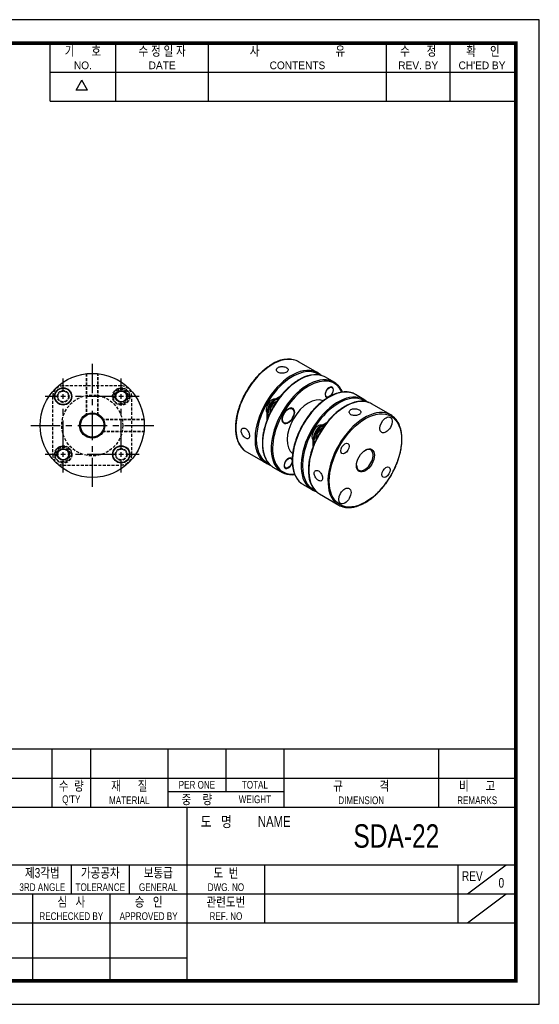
# Model space of a CAD drawing. Header units: millimetres. Extents: x 0 to 297, y 0 to 210.
# Tile 2 of 2: x 186 to 297, y 0 to 210. Entities that reach past the tile are written whole.
import ezdxf
from ezdxf.enums import TextEntityAlignment as Align

# ---------------------------------------------------------------- set-up
doc = ezdxf.new("R2010")
doc.units = ezdxf.units.MM
doc.header["$LTSCALE"] = 5
for name, pattern in [('CENTER', [2, 1.25, -0.25, 0.25, -0.25]), ('DASHED', [0.75, 0.5, -0.25]), ('HIDDEN2', [0.1875, 0.125, -0.0625])]:
    doc.linetypes.add(name, pattern=pattern)
doc.layers.get('0').update_dxf_attribs({"linetype": 'CONTINUOUS'})
for name, color, linetype in [('BM', 2, 'CONTINUOUS'), ('CT', 1, 'CENTER'), ('D', 7, 'CONTINUOUS'), ('HD', 4, 'DASHED')]:
    doc.layers.add(name, color=color, linetype=linetype)
doc.styles.get("Standard").update_dxf_attribs({"font": 'Gulim.ttf', "width": 0.8, "height": 3})

msp = doc.modelspace()

# ---------------------------------------------------------------- linework, layer by layer
for p, q in [((192.71392, 192.64074), (192.71392, 205)), ((206.72109, 192.64074), (206.72109, 205)), ((226.49591, 192.64074), (226.49591, 205)), ((264.39765, 192.64074), (264.39765, 205)), ((277.99284, 192.64074), (277.99284, 205)), ((192.71392, 198.82037), (291.58802, 198.82037)), ((198.25647, 194.97648), (199.49239, 197.11716)), ((200.72832, 194.97648), (199.49239, 197.11716)), ((200.72832, 194.97648), (198.25647, 194.97648)), ((192.71392, 192.64074), (291.58802, 192.64074)), ((292, 54.43705), (147.8086, 54.43705)), ((193.1259, 54.43705), (193.1259, 42.07779)), ((201.36541, 54.43705), (201.36541, 42.07779)), ((217.84443, 54.43705), (217.84443, 42.07779)), ((230.20369, 54.43705), (230.20369, 45.37359)), ((242.56295, 54.43705), (242.56295, 42.07779)), ((275.52098, 54.43705), (275.52098, 42.07779)), ((147.8086, 48.25742), (292, 48.25742)), ((217.84443, 45.37359), (242.56295, 45.37359)), ((147.8086, 42.07779), (292, 42.07779)), ((221.96418, 5), (221.96418, 42.07779)), ((147.8086, 29.71852), (292, 29.71852)), ((197.24565, 29.71852), (197.24565, 23.53889)), ((209.60492, 29.71852), (209.60492, 23.53889)), ((238.4432, 29.71852), (238.4432, 17.35926)), ((279.64074, 29.71852), (279.64074, 17.35926)), ((281.70061, 23.53889), (289.94012, 29.71852)), ((147.8086, 23.53889), (221.96418, 23.53889)), ((189.00615, 23.53889), (189.00615, 5)), ((205.48516, 23.53889), (205.48516, 5)), ((221.96418, 23.53889), (292, 23.53889)), ((281.70061, 17.35926), (289.94012, 23.53889)), ((147.8086, 17.35926), (292, 17.35926)), ((147.8086, 9.87984), (221.96418, 9.87984))]:
    msp.add_line(p, q)
msp.add_lwpolyline([(297, 210), (0, 210), (0, 0), (297, 0)], close=True)
msp.add_lwpolyline([(292, 205, 0.8, 0.8, 0), (5, 205, 0.8, 0.8, 0), (5, 5, 0.8, 0.8, 0), (292, 5, 0.8, 0.8, 0)], format="xyseb", close=True)
at = {"layer": 'BM', "linetype": 'Continuous'}
for p, q in [((249.79749, 134.68391), (245.69627, 137.05175)), ((250.59924, 134.09861), (250.4546, 134.18212)), ((253.26231, 132.6835), (251.42383, 133.74494)), ((252.80973, 131.55914), (252.56479, 131.70056)), ((240.5796, 129.01887), (241.89729, 129.77964)), ((240.5796, 129.01887), (240.79173, 128.89639)), ((240.79173, 128.89639), (241.54599, 129.33187)), ((251.41479, 129.7087), (251.65973, 129.56728)), ((259.62627, 129.00926), (257.7878, 130.07071)), ((260.42932, 128.42321), (260.28338, 128.50747)), ((238.98861, 124.73415), (238.98861, 126.26319)), ((238.98861, 126.26319), (239.20074, 126.14072)), ((239.20074, 125.26198), (239.20074, 126.14072)), ((244.35373, 127.03042), (244.05373, 127.20362)), ((265.35384, 125.70245), (261.25262, 128.07029)), ((242.30373, 124.17253), (242.60373, 123.99933)), ((250.40838, 123.34422), (251.7257, 124.10477)), ((250.40838, 123.34422), (250.62051, 123.22174)), ((250.5734, 123.43949), (250.41769, 123.52939)), ((250.62051, 123.22174), (251.37728, 123.65866)), ((248.66769, 120.4983), (248.81739, 120.41187)), ((248.81739, 120.58854), (249.02952, 120.46607)), ((248.81739, 119.06155), (248.81739, 120.58854)), ((249.02952, 119.58797), (249.02952, 120.46607)), ((234.59627, 117.82599), (238.69749, 115.45815)), ((244.05974, 116.40371), (243.81479, 116.54513)), ((239.4546, 115.12957), (239.64847, 115.01764)), ((240.32383, 114.51918), (242.16231, 113.45773)), ((242.66479, 114.55327), (242.90974, 114.41185)), ((246.6878, 110.84494), (248.52627, 109.7835)), ((249.28338, 109.45492), (249.4664, 109.34926)), ((250.15262, 108.84453), (254.25384, 106.47669))]:
    msp.add_line(p, q, dxfattribs=at)
for centre, radius in [((201.70488, 123.46869), 11.1), ((195.50921, 129.64738), 1.85), ((195.50921, 129.64738), 1.75), ((207.89206, 129.65588), 1.25), ((207.89206, 129.65588), 1.15), ((201.70488, 123.46869), 2.7), ((201.70488, 123.46869), 2.5), ((195.51769, 117.28151), 1.25), ((195.51769, 117.28151), 1.15), ((207.88356, 117.27302), 1.85), ((207.88356, 117.27302), 1.75)]:
    msp.add_circle(centre, radius, dxfattribs=at)
for centre, radius, start, end in [((243.42808, 131.58361), 5.977, 72.9727889, 124.4581668), ((249.15565, 128.2768), 5.977, 72.9727889, 124.4581668), ((253.73784, 113.53709), 5.96128, 175.4739955, 227.394295), ((244.43163, 118.92211), 5.97326, 252.9018807, 274.4187769)]:
    msp.add_arc(centre, radius, start, end, dxfattribs=at)
for centre, major_axis, start_param, end_param in [((240.14627, 127.43887), (-5.55, -9.61288), 3.227905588, 6.194014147), ((240.14627, 127.43887), (-5.55, -9.61288), 3.141592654, 3.227905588), ((244.24749, 125.07103), (5.55, 9.61288), 0.085529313, 3.052924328), ((244.38891, 124.98938), (-5.45, -9.43968), 3.099202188, 6.283185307), ((245.87383, 124.13206), (-5.55, -9.61288), 3.227905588, 6.194014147), ((244.24749, 125.07103), (5.55, 9.61288), 0, 0.085529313), ((244.24749, 125.07103), (5.55, 9.61288), 6.194541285, 6.283185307), ((247.71231, 123.07061), (5.55, 9.61288), 0.084955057, 3.052948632), ((247.85373, 122.98896), (-5.45, -9.43968), 2.757591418, 6.283185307), ((249.3296, 132.23357), (-1.125, -1.94856), 3.141592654, 3.611285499), ((245.87383, 124.13206), (-5.55, -9.61288), 3.141592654, 3.227905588), ((247.71231, 123.07061), (5.55, 9.61288), 0, 0.084955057), ((247.71231, 123.07061), (5.55, 9.61288), 6.194516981, 6.283185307), ((252.2378, 120.45783), (-5.55, -9.61288), 3.227493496, 6.193971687), ((254.07627, 119.39638), (5.55, 9.61288), 0.085529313, 3.052924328), ((252.23473, 130.56321), (0.625, 1.08253), 0, 3.643645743), ((252.23473, 130.56321), (0.625, 1.08253), 4.16522339, 6.283185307), ((252.2378, 120.45783), (-5.55, -9.61288), 3.141592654, 3.227493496), ((240.01391, 127.51529), (-0.875, -1.51554), 3.324126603, 6.092032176), ((240.5796, 127.18175), (-1.125, -1.94856), 3.926990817, 5.497787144), ((240.79173, 127.05928), (-1.125, -1.94856), 3.926990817, 5.497787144), ((240.79173, 127.06622), (-0.875, -1.51554), 3.742097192, 5.681230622), ((247.85373, 122.98896), (-3.25, -5.62917), 3.197621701, 6.226341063), ((254.21769, 119.31473), (-5.45, -9.43968), 3.099202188, 6.283185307), ((255.70262, 118.45741), (-5.55, -9.61288), 3.229903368, 6.201370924), ((254.07627, 119.39638), (5.55, 9.61288), 0, 0.085529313), ((254.07627, 119.39638), (5.55, 9.61288), 6.194541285, 6.283185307), ((259.15838, 126.55891), (-1.125, -1.94856), 3.141592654, 3.608269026), ((255.70262, 118.45741), (-5.55, -9.61288), 3.141592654, 3.229903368), ((259.80384, 116.08957), (5.55, 9.61288), 0.08894203, 3.059102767), ((259.80384, 116.08957), (5.55, 9.61288), 0, 0.08894203), ((259.80384, 116.08957), (5.55, 9.61288), 6.197264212, 6.283185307), ((249.84269, 121.84064), (-0.925, -1.60215), 3.24956671, 6.167848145), ((250.40838, 121.5071), (-1.125, -1.94856), 3.926990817, 5.497787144), ((250.62051, 121.38463), (-1.125, -1.94856), 3.926990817, 5.497787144), ((250.62051, 121.39156), (-0.875, -1.51554), 3.742567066, 5.680308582), ((240.14627, 127.43887), (-5.55, -9.61288), 6.194014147, 6.283185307), ((259.80384, 116.08957), (-1.25, -2.16506), 0, 3.887750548), ((244.24749, 125.07103), (5.55, 9.61288), 3.052924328, 3.226547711), ((244.38891, 124.98938), (-5.45, -9.43968), 0, 0.039360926), ((240.5796, 117.07813), (1.125, 1.94856), 2.635047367, 3.141592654), ((243.48474, 115.40778), (0.625, 1.08253), 0, 5.268115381), ((243.48474, 115.40778), (0.625, 1.08253), 5.758254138, 6.283185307), ((245.87383, 124.13206), (-5.55, -9.61288), 6.194014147, 6.283185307), ((247.71231, 123.07061), (5.55, 9.61288), 3.052948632, 3.227121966), ((247.85373, 122.98896), (-5.45, -9.43968), 0, 0.384392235), ((259.80384, 116.08957), (-1.25, -2.16506), 5.537027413, 6.283185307), ((252.2378, 120.45783), (-5.55, -9.61288), 6.193971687, 6.283185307), ((254.07627, 119.39638), (5.55, 9.61288), 3.052924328, 3.226547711), ((254.21769, 119.31473), (-5.45, -9.43968), 0, 0.039360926), ((250.40838, 111.40348), (1.125, 1.94856), 2.637179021, 3.141592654), ((255.70262, 118.45741), (-5.55, -9.61288), 6.201370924, 6.283185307), ((259.80384, 116.08957), (5.55, 9.61288), 3.059102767, 3.230338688)]:
    msp.add_ellipse(centre, major_axis=major_axis, ratio=0.577350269, start_param=start_param, end_param=end_param, dxfattribs=at)
for centre, major_axis in [((252.23473, 130.56321), (0.575, 0.99593)), ((243.47873, 125.51487), (0.925, 1.60215)), ((243.47873, 125.51487), (0.875, 1.51554)), ((259.94526, 116.00792), (-5.45, -9.43968)), ((264.32626, 123.58217), (-0.925, -1.60215)), ((255.57026, 118.53383), (0.625, 1.08253)), ((259.94526, 116.00792), (1.35, 2.33827)), ((243.48474, 115.40778), (0.575, 0.99593)), ((264.32026, 113.48201), (0.625, 1.08253)), ((255.57627, 108.42674), (-0.925, -1.60215))]:
    msp.add_ellipse(centre, major_axis=major_axis, ratio=0.577350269, dxfattribs=at)
for points, knots in [([(240.04627, 136.51189), (239.97716, 136.47151), (239.8071, 136.37172), (239.49884, 136.17691), (239.14573, 135.93524), (238.79176, 135.67423), (238.44148, 135.39696), (238.09457, 135.10335), (237.75198, 134.79417), (237.41433, 134.47003), (237.08231, 134.13161), (236.75657, 133.77959), (236.43777, 133.4147), (236.12654, 133.03769), (235.8235, 132.64931), (235.52926, 132.25037), (235.24441, 131.84167), (234.96952, 131.42404), (234.70514, 130.99833), (234.45181, 130.56539), (234.21004, 130.12612), (233.98032, 129.68138), (233.76311, 129.23209), (233.55887, 128.77915), (233.36799, 128.32347), (233.19089, 127.86598), (233.02792, 127.40758), (232.87941, 126.94921), (232.7457, 126.49178), (232.62704, 126.03621), (232.52371, 125.58342), (232.43592, 125.13432), (232.36388, 124.6898), (232.30775, 124.25077), (232.26768, 123.8181), (232.24376, 123.39266), (232.2361, 122.97533), (232.24472, 122.56694), (232.26966, 122.16833), (232.31091, 121.78033), (232.3684, 121.40376), (232.44207, 121.03942), (232.53179, 120.6881), (232.63739, 120.35055), (232.75867, 120.02754), (232.89536, 119.71978), (233.04717, 119.42798), (233.21375, 119.15273), (233.39459, 118.89491), (233.58971, 118.65407), (233.79683, 118.43441), (233.97532, 118.26661), (234.0764, 118.18822), (234.10875, 118.16324)], [0, 0, 0, 0, 0.010586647, 0.03066826, 0.050747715, 0.070824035, 0.090896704, 0.110965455, 0.13103021, 0.151091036, 0.171148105, 0.191201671, 0.211252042, 0.23129957, 0.251344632, 0.271387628, 0.291428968, 0.311469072, 0.331508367, 0.351547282, 0.37158625, 0.391625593, 0.411665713, 0.431707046, 0.451750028, 0.47179509, 0.491842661, 0.51189316, 0.531946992, 0.55200454, 0.572066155, 0.592132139, 0.612202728, 0.632278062, 0.652358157, 0.672442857, 0.692531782, 0.712624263, 0.73271926, 0.75281506, 0.772909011, 0.792998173, 0.813078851, 0.833146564, 0.853196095, 0.873221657, 0.893217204, 0.913176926, 0.9330959, 0.952970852, 0.972800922, 0.992588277, 1, 1, 1, 1]), ([(243.10221, 135.78026), (243.00365, 135.83717), (242.88678, 135.88739), (242.76131, 135.92644), (242.63587, 135.96548), (242.4984, 135.9944), (242.36017, 136.00996), (242.22135, 136.0256), (242.07794, 136.02815), (241.94166, 136.01637), (241.80499, 136.00454), (241.6717, 135.97791), (241.55293, 135.9379), (241.43467, 135.89805), (241.32753, 135.8438), (241.24048, 135.77956), (241.15384, 135.71562), (241.08471, 135.64003), (241.03872, 135.5596), (240.99265, 135.47901), (240.96855, 135.39138), (240.96833, 135.30484), (240.9681, 135.21782), (240.99203, 135.12956), (241.03818, 135.04832), (241.08434, 134.96705), (241.15405, 134.8906), (241.24151, 134.82595), (241.32853, 134.76165), (241.43552, 134.70726), (241.5536, 134.66718), (241.67137, 134.62721), (241.80338, 134.60035), (241.9388, 134.58802), (242.07478, 134.57564), (242.21793, 134.57752), (242.35657, 134.59245), (242.49579, 134.60745), (242.63432, 134.63599), (242.76064, 134.67483), (242.88666, 134.71358), (243.00403, 134.76365), (243.1029, 134.8205), (243.20125, 134.87705), (243.28402, 134.94187), (243.3444, 135.00993), (243.40479, 135.07801), (243.44446, 135.15121), (243.46024, 135.22445), (243.47611, 135.29809), (243.46826, 135.37385), (243.43731, 135.44656), (243.40629, 135.51946), (243.35117, 135.59137), (243.27649, 135.65706), (243.22691, 135.70066), (243.16808, 135.74223), (243.10221, 135.78026)], [0, 0, 0, 0, 0.05346156, 0.05346156, 0.05346156, 0.106908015, 0.106908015, 0.106908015, 0.1605812, 0.1605812, 0.1605812, 0.214419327, 0.214419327, 0.214419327, 0.268027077, 0.268027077, 0.268027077, 0.321372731, 0.321372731, 0.321372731, 0.374821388, 0.374821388, 0.374821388, 0.428569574, 0.428569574, 0.428569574, 0.482347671, 0.482347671, 0.482347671, 0.535840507, 0.535840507, 0.535840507, 0.589188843, 0.589188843, 0.589188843, 0.642760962, 0.642760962, 0.642760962, 0.696571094, 0.696571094, 0.696571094, 0.750253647, 0.750253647, 0.750253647, 0.803639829, 0.803639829, 0.803639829, 0.857025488, 0.857025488, 0.857025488, 0.910715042, 0.910715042, 0.910715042, 0.96455075, 0.96455075, 0.96455075, 1, 1, 1, 1]), ([(245.77383, 133.20508), (245.70472, 133.1647), (245.53466, 133.0649), (245.2264, 132.8701), (244.8733, 132.62843), (244.51932, 132.36742), (244.16905, 132.09015), (243.82213, 131.79653), (243.47955, 131.48736), (243.1419, 131.16322), (242.80988, 130.8248), (242.48414, 130.47278), (242.16534, 130.10789), (241.85411, 129.73088), (241.55107, 129.3425), (241.25683, 128.94356), (240.97198, 128.53486), (240.69709, 128.11723), (240.43271, 127.69152), (240.17938, 127.25858), (239.93761, 126.81931), (239.70789, 126.37457), (239.49068, 125.92528), (239.28643, 125.47234), (239.09556, 125.01666), (238.91845, 124.55916), (238.75548, 124.10077), (238.60698, 123.6424), (238.47326, 123.18497), (238.35461, 122.7294), (238.25127, 122.27661), (238.16349, 121.82751), (238.09145, 121.38299), (238.03532, 120.94396), (237.99524, 120.51129), (237.97133, 120.08585), (237.96366, 119.66852), (237.97229, 119.26012), (237.99723, 118.86152), (238.03847, 118.47352), (238.09597, 118.09695), (238.16964, 117.73261), (238.25935, 117.38129), (238.36495, 117.04374), (238.48623, 116.72073), (238.62293, 116.41297), (238.77473, 116.12117), (238.94132, 115.84592), (239.12215, 115.5881), (239.31727, 115.34726), (239.52439, 115.1276), (239.70288, 114.9598), (239.80396, 114.88141), (239.83632, 114.85643)], [0, 0, 0, 0, 0.010586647, 0.03066826, 0.050747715, 0.070824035, 0.090896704, 0.110965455, 0.13103021, 0.151091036, 0.171148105, 0.191201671, 0.211252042, 0.23129957, 0.251344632, 0.271387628, 0.291428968, 0.311469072, 0.331508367, 0.351547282, 0.37158625, 0.391625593, 0.411665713, 0.431707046, 0.451750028, 0.47179509, 0.491842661, 0.51189316, 0.531946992, 0.55200454, 0.572066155, 0.592132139, 0.612202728, 0.632278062, 0.652358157, 0.672442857, 0.692531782, 0.712624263, 0.73271926, 0.75281506, 0.772909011, 0.792998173, 0.813078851, 0.833146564, 0.853196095, 0.873221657, 0.893217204, 0.913176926, 0.9330959, 0.952970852, 0.972800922, 0.992588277, 1, 1, 1, 1]), ([(250.5163, 134.14948), (250.49595, 134.16855), (250.42079, 134.23717), (250.34666, 134.29757), (250.28258, 134.34932)], [0.98439118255, 0.98439118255, 0.98439118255, 0.98439118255, 0.98862036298, 1, 1, 1, 1]), ([(255.05973, 130.5692), (255.028, 130.64318), (254.94871, 130.81759), (254.81141, 131.0815), (254.64483, 131.35675), (254.46399, 131.61458), (254.26888, 131.85541), (254.06175, 132.0751), (253.88242, 132.24361), (253.78053, 132.3226), (253.7472, 132.34832)], [0.8587363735, 0.8587363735, 0.8587363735, 0.8587363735, 0.8730274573, 0.8930185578, 0.912973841, 0.9328883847, 0.9527589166, 0.972584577, 0.9923675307, 1, 1, 1, 1]), ([(257.27238, 130.31654), (257.2031, 130.34396), (257.05842, 130.40057), (256.79415, 130.47685), (256.49899, 130.54109), (256.19257, 130.58484), (255.87865, 130.60781), (255.55699, 130.60995), (255.22848, 130.59119), (254.89375, 130.55155), (254.55351, 130.49108), (254.20852, 130.40989), (253.85951, 130.30814), (253.50724, 130.18608), (253.15247, 130.04396), (252.79594, 129.88211), (252.43841, 129.7009), (252.08061, 129.50072), (251.72328, 129.28202), (251.36716, 129.04528), (251.01294, 128.791), (250.66135, 128.51972), (250.31309, 128.23202), (249.96884, 127.9285), (249.6293, 127.60978), (249.29513, 127.27652), (248.96701, 126.92942), (248.64559, 126.56917), (248.3315, 126.19652), (248.02538, 125.81223), (247.72784, 125.41708), (247.43947, 125.01187), (247.16085, 124.59742), (246.89255, 124.17458), (246.6351, 123.7442), (246.38902, 123.30715), (246.15482, 122.86432), (245.93296, 122.4166), (245.7239, 121.96489), (245.52807, 121.51011), (245.34586, 121.05318), (245.17766, 120.595), (245.0238, 120.13651), (244.88462, 119.67863), (244.7604, 119.22227), (244.65141, 118.76836), (244.55788, 118.3178), (244.48004, 117.87149), (244.41804, 117.43034), (244.37205, 116.99523), (244.34219, 116.56704), (244.32855, 116.14662), (244.33118, 115.73485), (244.35013, 115.33255), (244.38539, 114.94056), (244.43692, 114.55969), (244.50466, 114.19077), (244.58849, 113.83457), (244.68828, 113.49188), (244.80383, 113.16344), (244.93489, 112.84999), (245.08118, 112.55225), (245.24239, 112.27084), (245.41801, 112.00657), (245.60806, 111.75933), (245.81035, 111.5322), (246.01187, 111.33467), (246.13679, 111.23286), (246.19979, 111.18197)], [0, 0, 0, 0, 0.010306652, 0.025366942, 0.040448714, 0.055558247, 0.07069939, 0.08587354, 0.101079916, 0.11631603, 0.131578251, 0.146862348, 0.162163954, 0.177478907, 0.192803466, 0.208134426, 0.223469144, 0.238805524, 0.254141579, 0.269476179, 0.284808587, 0.300138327, 0.315465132, 0.330788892, 0.346109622, 0.361427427, 0.376742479, 0.392055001, 0.40736525, 0.422673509, 0.437980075, 0.453285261, 0.468589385, 0.483892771, 0.499195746, 0.51449864, 0.529801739, 0.545105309, 0.560409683, 0.575715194, 0.591022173, 0.606330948, 0.621641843, 0.636955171, 0.652271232, 0.667590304, 0.682912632, 0.698238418, 0.713567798, 0.728900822, 0.744237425, 0.759577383, 0.774920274, 0.790265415, 0.8056118, 0.820957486, 0.836300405, 0.85163795, 0.866966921, 0.882283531, 0.897583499, 0.912862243, 0.92811521, 0.943338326, 0.958528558, 0.97368451, 0.988806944, 1, 1, 1, 1]), ([(260.7224, 128.32233), (260.64511, 128.35213), (260.49343, 128.40986), (260.22091, 128.486), (259.92448, 128.54752), (259.61699, 128.58859), (259.30204, 128.60885), (258.97945, 128.60827), (258.65009, 128.5868), (258.3146, 128.54444), (257.9737, 128.48127), (257.62814, 128.39739), (257.27867, 128.29299), (256.92603, 128.1683), (256.57099, 128.0236), (256.21429, 127.85921), (255.85668, 127.6755), (255.4989, 127.47289), (255.14169, 127.25181), (254.78577, 127.01276), (254.43186, 126.75624), (254.08066, 126.48279), (253.73288, 126.193), (253.38921, 125.88746), (253.05032, 125.56681), (252.71691, 125.23171), (252.38962, 124.88286), (252.06912, 124.52096), (251.75603, 124.14675), (251.45099, 123.761), (251.15461, 123.3645), (250.86748, 122.95804), (250.59017, 122.54245), (250.32325, 122.11858), (250.06725, 121.68728), (249.82269, 121.24943), (249.59007, 120.80591), (249.36985, 120.35762), (249.16249, 119.90546), (248.96841, 119.45035), (248.788, 118.9932), (248.62164, 118.53493), (248.46968, 118.07647), (248.33242, 117.61873), (248.21017, 117.16264), (248.10318, 116.70911), (248.01169, 116.25907), (247.93589, 115.81332), (247.87598, 115.37315), (247.83206, 114.93797), (247.80488, 114.5216), (247.79583, 114.20378), (247.79526, 114.04705), (247.79515, 114.0075)], [0, 0, 0, 0, 0.014987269, 0.03470409, 0.054450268, 0.074233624, 0.094058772, 0.113927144, 0.133837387, 0.153786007, 0.17376811, 0.193778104, 0.213810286, 0.233859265, 0.253920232, 0.273989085, 0.294062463, 0.314137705, 0.334212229, 0.354284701, 0.374354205, 0.394420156, 0.414482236, 0.434540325, 0.45459446, 0.47464479, 0.494691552, 0.514735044, 0.534775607, 0.554813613, 0.574849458, 0.594883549, 0.614916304, 0.634948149, 0.654979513, 0.675010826, 0.695042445, 0.715074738, 0.735108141, 0.755143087, 0.775180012, 0.795219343, 0.815261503, 0.8353069, 0.855355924, 0.875408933, 0.895466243, 0.915528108, 0.935594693, 0.955666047, 0.975742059, 0.994763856, 1, 1, 1, 1]), ([(260.34509, 128.47483), (260.32473, 128.4939), (260.24957, 128.56252), (260.17545, 128.62292), (260.11136, 128.67467)], [0.98439118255, 0.98439118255, 0.98439118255, 0.98439118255, 0.98862036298, 1, 1, 1, 1]), ([(256.85606, 125.75922), (256.95462, 125.70231), (257.07151, 125.65672), (257.19698, 125.62586), (257.32244, 125.59501), (257.45992, 125.57798), (257.59818, 125.57525), (257.737, 125.57251), (257.88042, 125.58404), (258.01671, 125.60788), (258.15337, 125.63178), (258.28664, 125.66867), (258.4054, 125.71478), (258.52365, 125.76068), (258.63077, 125.81697), (258.71781, 125.87883), (258.80444, 125.94041), (258.87357, 126.00921), (258.91955, 126.0801), (258.96562, 126.15114), (258.98972, 126.22626), (258.98994, 126.30033), (258.99016, 126.3748), (258.96622, 126.45031), (258.92007, 126.52165), (258.8739, 126.59301), (258.80419, 126.66222), (258.71671, 126.72405), (258.6297, 126.78556), (258.5227, 126.84147), (258.40463, 126.88703), (258.28687, 126.93247), (258.15488, 126.96884), (258.01948, 126.99244), (257.88351, 127.01615), (257.74037, 127.0276), (257.60175, 127.02482), (257.46252, 127.02202), (257.32399, 127.00473), (257.19766, 126.97345), (257.07163, 126.94225), (256.95425, 126.89621), (256.85536, 126.83882), (256.75701, 126.78175), (256.67424, 126.71188), (256.61385, 126.63536), (256.55347, 126.55884), (256.5138, 126.4736), (256.49802, 126.38749), (256.48216, 126.3009), (256.49001, 126.21109), (256.52095, 126.12646), (256.55197, 126.04162), (256.60708, 125.95968), (256.68176, 125.88826), (256.73134, 125.84084), (256.79018, 125.79725), (256.85606, 125.75922)], [0, 0, 0, 0, 0.053465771, 0.053465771, 0.053465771, 0.106916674, 0.106916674, 0.106916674, 0.160590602, 0.160590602, 0.160590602, 0.214423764, 0.214423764, 0.214423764, 0.26802553, 0.26802553, 0.26802553, 0.321369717, 0.321369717, 0.321369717, 0.374822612, 0.374822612, 0.374822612, 0.428576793, 0.428576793, 0.428576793, 0.482356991, 0.482356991, 0.482356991, 0.535846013, 0.535846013, 0.535846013, 0.58918836, 0.58918836, 0.58918836, 0.642758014, 0.642758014, 0.642758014, 0.696571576, 0.696571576, 0.696571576, 0.750260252, 0.750260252, 0.750260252, 0.803649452, 0.803649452, 0.803649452, 0.857032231, 0.857032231, 0.857032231, 0.910715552, 0.910715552, 0.910715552, 0.964547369, 0.964547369, 0.964547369, 1, 1, 1, 1]), ([(254.78638, 106.22281), (254.79821, 106.21775), (254.89423, 106.17681), (255.10263, 106.11114), (255.39194, 106.03593), (255.69438, 105.98197), (256.00418, 105.94852), (256.32214, 105.93591), (256.64726, 105.94417), (256.97896, 105.97332), (257.31652, 106.02333), (257.65922, 106.09413), (258.0063, 106.18557), (258.35703, 106.29746), (258.71064, 106.42954), (259.06638, 106.58151), (259.4235, 106.75304), (259.78125, 106.94375), (260.13891, 107.1532), (260.49573, 107.38094), (260.85099, 107.62647), (261.20399, 107.88928), (261.55401, 108.1688), (261.90036, 108.46445), (262.24236, 108.77561), (262.57931, 109.10165), (262.91055, 109.44188), (263.23542, 109.79561), (263.55327, 110.16212), (263.86347, 110.54066), (264.1654, 110.93045), (264.45845, 111.33071), (264.74204, 111.74062), (265.01559, 112.15935), (265.27856, 112.58605), (265.53042, 113.01986), (265.77065, 113.4599), (265.99877, 113.90528), (266.21431, 114.35509), (266.41684, 114.80844), (266.60594, 115.26441), (266.78123, 115.72208), (266.94234, 116.18052), (267.08893, 116.63882), (267.22071, 117.09606), (267.33738, 117.55132), (267.43871, 118.00368), (267.52445, 118.45224), (267.59443, 118.89609), (267.64848, 119.33435), (267.68646, 119.76612), (267.70826, 120.19055), (267.71381, 120.60677), (267.70306, 121.01394), (267.676, 121.41121), (267.63264, 121.79777), (267.57303, 122.17279), (267.49727, 122.53548), (267.40547, 122.88506), (267.29782, 123.22075), (267.17452, 123.54182), (267.03584, 123.84755), (266.88209, 124.13722), (266.71362, 124.41026), (266.53095, 124.6658), (266.33405, 124.90433), (266.12523, 125.12144), (265.94973, 125.2837), (265.85211, 125.35799), (265.82453, 125.3789)], [0, 0, 0, 0, 0.001782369, 0.016832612, 0.031900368, 0.046993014, 0.062115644, 0.077270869, 0.092458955, 0.107678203, 0.122925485, 0.13819681, 0.153487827, 0.168794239, 0.184112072, 0.199437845, 0.214768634, 0.230102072, 0.245436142, 0.260769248, 0.276100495, 0.291429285, 0.306755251, 0.322078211, 0.33739812, 0.352715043, 0.368029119, 0.383340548, 0.398649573, 0.413956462, 0.429261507, 0.444565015, 0.4598673, 0.475168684, 0.490469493, 0.505770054, 0.521070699, 0.536371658, 0.551673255, 0.566975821, 0.582279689, 0.597585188, 0.612892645, 0.628202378, 0.643514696, 0.658829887, 0.674148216, 0.689469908, 0.704795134, 0.720123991, 0.735456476, 0.75079245, 0.766131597, 0.781473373, 0.796816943, 0.812160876, 0.827503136, 0.842841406, 0.858172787, 0.87349378, 0.888800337, 0.904087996, 0.91935214, 0.934588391, 0.94979312, 0.964964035, 0.980100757, 0.995205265, 1, 1, 1, 1]), ([(234.39944, 122.78906), (234.30087, 122.84597), (234.19895, 122.88292), (234.10243, 122.89706), (234.00592, 122.9112), (233.91219, 122.90296), (233.82965, 122.87353), (233.74677, 122.84398), (233.67293, 122.79227), (233.61508, 122.72314), (233.55708, 122.65383), (233.51361, 122.56508), (233.48899, 122.46463), (233.46448, 122.36461), (233.458, 122.25021), (233.47022, 122.13105), (233.48237, 122.01243), (233.51337, 121.88583), (233.56012, 121.7614), (233.60698, 121.63671), (233.6709, 121.51076), (233.74582, 121.39332), (233.82114, 121.27523), (233.90962, 121.16246), (234.0031, 121.06379), (234.09662, 120.9651), (234.19771, 120.87777), (234.29744, 120.80886), (234.39664, 120.74032), (234.49723, 120.68811), (234.59094, 120.65661), (234.68441, 120.6252), (234.77363, 120.61353), (234.85195, 120.62287), (234.9306, 120.63226), (235.00047, 120.66311), (235.05677, 120.71342), (235.11332, 120.76395), (235.15778, 120.83555), (235.18721, 120.92278), (235.21656, 121.0098), (235.23179, 121.11482), (235.23189, 121.22924), (235.23199, 121.34304), (235.21713, 121.46928), (235.18827, 121.59732), (235.15942, 121.72536), (235.11576, 121.8587), (235.06015, 121.98604), (235.00422, 122.11407), (234.93463, 122.23953), (234.85613, 122.35161), (234.77744, 122.46398), (234.68756, 122.56599), (234.59332, 122.64871), (234.53074, 122.70363), (234.46532, 122.75102), (234.39944, 122.78906)], [0, 0, 0, 0, 0.053465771, 0.053465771, 0.053465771, 0.106916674, 0.106916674, 0.106916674, 0.160590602, 0.160590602, 0.160590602, 0.214423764, 0.214423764, 0.214423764, 0.26802553, 0.26802553, 0.26802553, 0.321369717, 0.321369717, 0.321369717, 0.374822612, 0.374822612, 0.374822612, 0.428576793, 0.428576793, 0.428576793, 0.482356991, 0.482356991, 0.482356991, 0.535846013, 0.535846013, 0.535846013, 0.58918836, 0.58918836, 0.58918836, 0.642758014, 0.642758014, 0.642758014, 0.696571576, 0.696571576, 0.696571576, 0.750260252, 0.750260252, 0.750260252, 0.803649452, 0.803649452, 0.803649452, 0.857032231, 0.857032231, 0.857032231, 0.910715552, 0.910715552, 0.910715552, 0.964547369, 0.964547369, 0.964547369, 1, 1, 1, 1]), ([(239.20698, 115.21456), (239.27841, 115.18626), (239.35933, 115.15458), (239.44677, 115.12561), (239.46906, 115.1185)], [0, 0, 0, 0, 0.01062173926, 0.01418794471, 0.01418794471, 0.01418794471, 0.01418794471]), ([(249.95673, 111.7268), (250.05529, 111.66989), (250.15318, 111.63062), (250.24261, 111.61238), (250.33201, 111.59415), (250.41544, 111.59643), (250.48687, 111.61944), (250.55859, 111.64254), (250.62023, 111.6872), (250.66765, 111.75029), (250.7152, 111.81356), (250.7498, 111.89717), (250.76915, 111.99458), (250.78843, 112.09158), (250.79314, 112.20496), (250.78299, 112.32533), (250.77288, 112.44513), (250.74776, 112.57513), (250.70926, 112.70433), (250.67069, 112.8338), (250.6176, 112.966), (250.55349, 113.08968), (250.48904, 113.21403), (250.41162, 113.33318), (250.32673, 113.43679), (250.2418, 113.54044), (250.14698, 113.63139), (250.04969, 113.70171), (249.9529, 113.77166), (249.85098, 113.82312), (249.75251, 113.85188), (249.65429, 113.88056), (249.55682, 113.88748), (249.46872, 113.87249), (249.38025, 113.85744), (249.29883, 113.81991), (249.23201, 113.76352), (249.1649, 113.70689), (249.11071, 113.62966), (249.07473, 113.53865), (249.03885, 113.44786), (249.02013, 113.34084), (249.02049, 113.2267), (249.02085, 113.11316), (249.04007, 112.98946), (249.07624, 112.86565), (249.11241, 112.74183), (249.16648, 112.6145), (249.23325, 112.49361), (249.30038, 112.37204), (249.38217, 112.2536), (249.47099, 112.14747), (249.56004, 112.04107), (249.6586, 111.94407), (249.75782, 111.86422), (249.82369, 111.81121), (249.89085, 111.76483), (249.95673, 111.7268)], [0, 0, 0, 0, 0.05346156, 0.05346156, 0.05346156, 0.106908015, 0.106908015, 0.106908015, 0.1605812, 0.1605812, 0.1605812, 0.214419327, 0.214419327, 0.214419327, 0.268027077, 0.268027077, 0.268027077, 0.321372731, 0.321372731, 0.321372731, 0.374821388, 0.374821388, 0.374821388, 0.428569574, 0.428569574, 0.428569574, 0.482347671, 0.482347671, 0.482347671, 0.535840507, 0.535840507, 0.535840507, 0.589188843, 0.589188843, 0.589188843, 0.642760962, 0.642760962, 0.642760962, 0.696571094, 0.696571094, 0.696571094, 0.750253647, 0.750253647, 0.750253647, 0.803639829, 0.803639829, 0.803639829, 0.857025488, 0.857025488, 0.857025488, 0.910715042, 0.910715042, 0.910715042, 0.96455075, 0.96455075, 0.96455075, 1, 1, 1, 1]), ([(249.03577, 109.53991), (249.10719, 109.51161), (249.18812, 109.47993), (249.27556, 109.45096), (249.29785, 109.44385)], [0, 0, 0, 0, 0.01062173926, 0.01418794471, 0.01418794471, 0.01418794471, 0.01418794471])]:
    msp.add_open_spline(points, degree=3, knots=knots, dxfattribs=at)
at = {"layer": 'CT'}
for p, q in [((201.70488, 136.56869), (201.70488, 110.36869)), ((195.51769, 130.65586), (195.51769, 133.49736)), ((207.89206, 130.65586), (207.89206, 133.50588)), ((194.51773, 129.64738), (191.65921, 129.64738)), ((196.01769, 129.64738), (195.01769, 129.64738)), ((195.51769, 129.14738), (195.51769, 130.14738)), ((195.51769, 118.28151), (195.51769, 128.65586)), ((206.8921, 129.64738), (196.51766, 129.64738)), ((208.39206, 129.64738), (207.39206, 129.64738)), ((207.89206, 129.14738), (207.89206, 130.14738)), ((207.89206, 118.28151), (207.89206, 128.65586)), ((211.74204, 129.64738), (208.89203, 129.64738)), ((188.60488, 123.46869), (214.80488, 123.46869)), ((195.51769, 116.77302), (195.51769, 117.77302)), ((207.89206, 116.77302), (207.89206, 117.77302)), ((194.51773, 117.27302), (191.66771, 117.27302)), ((196.01769, 117.27302), (195.01769, 117.27302)), ((195.51769, 113.43151), (195.51769, 116.28151)), ((206.8921, 117.27302), (196.51766, 117.27302)), ((208.39206, 117.27302), (207.39206, 117.27302)), ((207.89206, 113.42304), (207.89206, 116.28151)), ((211.73356, 117.27302), (208.89203, 117.27302))]:
    msp.add_line(p, q, dxfattribs=at)
at = {"layer": 'HD', "linetype": 'HIDDEN2'}
for p, q in [((200.42455, 134.49461), (200.42455, 125.61596)), ((200.47367, 134.50066), (200.47367, 125.64687)), ((202.92455, 125.65334), (202.92455, 134.50193)), ((202.97367, 125.6228), (202.97367, 134.49594)), ((207.89206, 131.89738), (195.51769, 131.89738)), ((193.26769, 129.64738), (193.26769, 117.27302)), ((210.14206, 117.27302), (210.14206, 129.64738)), ((212.73212, 124.73748), (203.85898, 124.73748)), ((212.73812, 124.68836), (203.88953, 124.68836)), ((203.85215, 122.18836), (212.73079, 122.18836)), ((203.88305, 122.23748), (212.73684, 122.23748)), ((195.51769, 115.02302), (207.89206, 115.02302))]:
    msp.add_line(p, q, dxfattribs=at)
for centre, radius in [((195.50921, 129.64738), 1.25), ((195.50921, 129.64738), 1.15), ((207.89206, 129.65588), 1.85), ((207.89206, 129.65588), 1.75), ((201.70488, 123.46869), 6.5), ((195.51769, 117.28151), 1.85), ((195.51769, 117.28151), 1.75), ((207.88356, 117.27302), 1.25), ((207.88356, 117.27302), 1.15)]:
    msp.add_circle(centre, radius, dxfattribs=at)
for centre, radius, start, end in [((195.51769, 129.64738), 2.25, 90, 180), ((207.89206, 129.65588), 1.5, 255, 195), ((207.89206, 129.64738), 2.25, 0, 90), ((195.51769, 117.28151), 1.5, 255, 195), ((195.51769, 117.27302), 2.25, 180, 270), ((207.89206, 117.27302), 2.25, 270, 0)]:
    msp.add_arc(centre, radius, start, end, dxfattribs=at)

# ---------------------------------------------------------------- texts
at = {"layer": 'D', "width": 0.8}
for s, height, p in [('기      호', 2.059877, (199.71751, 203.3521)), ('수 정 일 자', 2.059877, (216.6085, 203.3521)), ('사                           유', 2.0598771, (245.44678, 203.3521)), ('수      정', 2.059877, (271.19524, 203.3521)), ('확     인', 2.059877, (284.99642, 203.3521)), ('수  량', 2.059877, (197.24565, 46.60952)), ('재      질', 2.059877, (209.60492, 46.60952)), ('PER ONE', 1.647902, (224.02406, 46.8155)), ('TOTAL', 1.647902, (236.38332, 46.8155)), ('규             격', 2.0598771, (259.04197, 46.60952)), ('비      고', 2.059877, (283.76049, 46.60952)), ("Q'TY", 1.647902, (197.24565, 43.5197)), ('MATERIAL', 1.647902, (209.60492, 43.5197)), ('중    량', 2.059877, (224.02406, 43.72569)), ('WEIGHT', 1.647902, (236.38332, 43.72569)), ('DIMENSION', 1.647902, (259.04197, 43.5197)), ('REMARKS', 1.647902, (283.76049, 43.5197)), ('도   명', 2.307062, (228.14381, 38.98797)), ('NAME', 2.307062, (240.50307, 38.98797)), ('SDA-22', 5, (266.52795, 35.89816)), ('제3각법', 2.059877, (191.06602, 28.07062)), ('가공공차', 2.059877, (203.42529, 28.07062)), ('보통급', 2.059877, (215.78455, 28.07062)), ('도  번', 2.059877, (230.20369, 28.07062)), ('REV', 2.059877, (282.73055, 27.34967)), ('3RD ANGLE', 1.647902, (191.06602, 24.98081)), ('TOLERANCE', 1.647902, (203.42529, 24.98081)), ('GENERAL', 1.647902, (215.78455, 24.98081)), ('DWG. NO', 1.647902, (230.20369, 24.98081)), ('0', 2.05988, (288.91018, 25.90775)), ('심   사', 2.059877, (197.24565, 21.89099)), ('승   인', 2.059877, (213.72467, 21.89099)), ('관련도번', 2.059877, (230.20369, 21.89099)), ('REF. NO', 1.647902, (230.20369, 18.80118))]:
    msp.add_text(s, height=height, dxfattribs=at).set_placement(p, align=Align.MIDDLE)
at = {"layer": 'D'}
for s, p in [('NO.', (199.71751, 200.26228)), ('DATE', (216.6085, 200.26228)), ('CONTENTS', (245.44678, 200.26228)), ('REV. BY', (271.19524, 200.26228)), ("CH'ED BY", (284.79043, 200.26228))]:
    msp.add_text(s, height=1.647902, dxfattribs=at).set_placement(p, align=Align.MIDDLE)
at = {"layer": 'D', "width": 0.8}
for s, p in [('RECHECKED BY', (197.24565, 17.97719)), ('APPROVED BY', (213.72467, 17.97719))]:
    msp.add_text(s, height=1.6479017, dxfattribs=at).set_placement(p, align=Align.CENTER)

doc.saveas('drawing.dxf')
